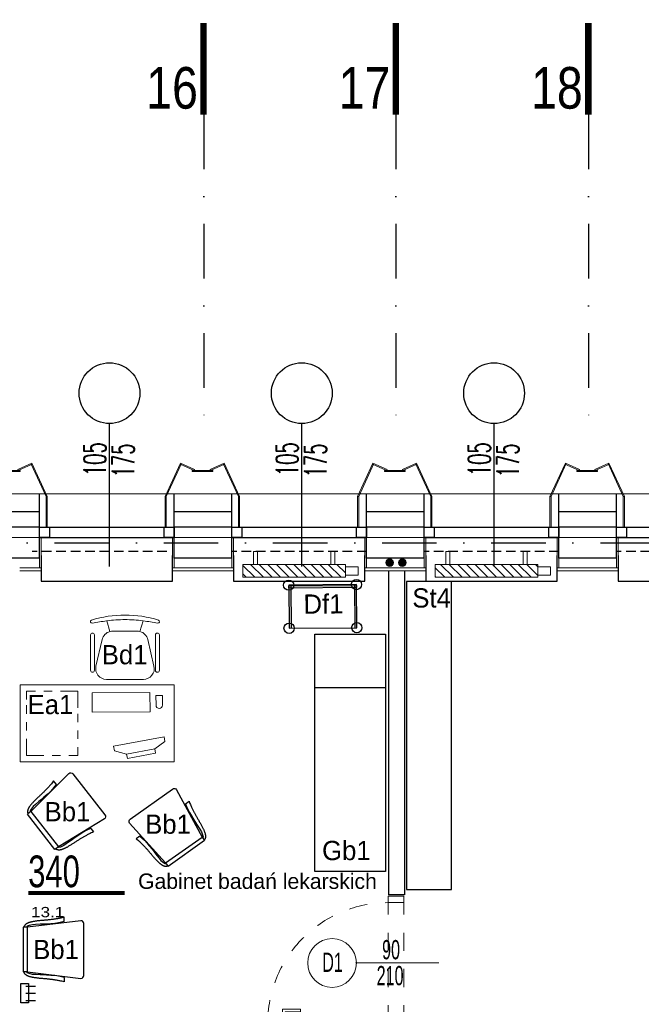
# Model space of a CAD drawing. Header units: millimetres. Extents: x 14495 to 271441, y -21035 to 2232.
# Tile 69 of 227: x 84906 to 85391, y -5658 to -4891. Entities that reach past the tile are written whole.
import ezdxf
from ezdxf.enums import TextEntityAlignment as Align

# ---------------------------------------------------------------- set-up
doc = ezdxf.new("R2010")
doc.units = ezdxf.units.MM
for name, pattern in [('DASHDOT', [1, 0.5, -0.25, 0, -0.25]), ('DASHED', [28.222222, 14.111111, -14.111111]), ('HIDDENX2', [0.75, 0.5, -0.25])]:
    doc.linetypes.add(name, pattern=pattern)
for name, color, linetype in [('-- TECH  SYMBOLE', 1, 'Continuous'), ('-- TECH SYMBOLE NOWE', 1, 'Continuous'), ('-- TECH WYPOSAŻENIE', 2, 'Continuous'), ('_1_cienkie', 251, 'Continuous'), ('_A_widok', 1, 'Continuous'), ('a-bloki-drzwi', 52, 'Continuous'), ('a-cienka', 8, 'Continuous'), ('A-POW-NR', 1, 'Continuous'), ('A_bloki-drzwi', 1, 'Continuous'), ('A_BLOKI_KÓŁKO', 1, 'Continuous'), ('A_BLOKI_OPIS', 1, 'Continuous'), ('a_cienka', 8, 'Continuous'), ('A_grzejniki', 34, 'Continuous'), ('A_L przerywana', 251, 'HIDDENX2'), ('A_Lwidok', 1, 'Continuous'), ('A_okładzina HPL', 37, 'Continuous'), ('A_OSIE', 252, 'DASHDOT'), ('A_PROJEKTOWANE', 3, 'Continuous'), ('A_SC_DZIAlOWE', 4, 'Continuous'), ('TECH Meble', 1, 'Continuous'), ('TECH Sprzęt', 1, 'Continuous')]:
    doc.layers.add(name, color=color, linetype=linetype)
for name, color, linetype, lineweight in [('0-c.o.-grzejniki', 34, 'Continuous', 9), ('A_L_CIENKA', 251, 'Continuous', 5), ('A_obudowy G-K', 31, 'Continuous', 0), ('A_Stolarka_drzwi', 1, 'Continuous', 9), ('M_drzwi', 1, 'Continuous', 5), ('SAN_Przewody powrotne CO na rzucie', 180, 'Continuous', 40), ('SAN_Przewody zasilające CO na rzucie', 20, 'Continuous', 40), ('TECH Wyp-meble', 1, 'Continuous', 15)]:
    doc.layers.add(name, color=color, linetype=linetype, lineweight=lineweight)
doc.layers.add('A-POW', color=2, linetype='Continuous', plot=False)
doc.styles.add('arial-tab', font='arial.ttf')
doc.styles.add('ARIAL1_2', font='arial.ttf', dxfattribs={"width": 1.2})
doc.styles.add('arialce', font='ARIALN.TTF')
doc.styles.add('cent', font='swissel.ttf')
doc.styles.add('cg', font='GOTHIC.TTF')
doc.styles.add('ROMANS', font='romans', dxfattribs={"width": 0.6})
doc.styles.add('switz721ltexbt', font='swissel.ttf')

# ---------------------------------------------------------------- blocks, each defined once
blk = doc.blocks.new('BIUR_LEK_75-120_monit')
at = {"color": 252, "lineweight": 18}
for p, q in [((72.81, 12.19), (112.13, 19.54)), ((112.82, 15.88), (104.9, 10.13)), ((112.13, 19.54), (112.82, 15.88)), ((73.5, 8.53), (72.81, 12.19)), ((82.95, 6.03), (73.5, 8.53)), ((104.9, 10.13), (82.95, 6.03)), ((82.95, 6.03), (104.9, 10.13)), ((104.9, 10.13), (105.53, 6.76)), ((83.59, 2.65), (82.95, 6.03)), ((105.53, 6.76), (83.59, 2.65))]:
    blk.add_line(p, q, dxfattribs=at)
at = {"color": 2, "linetype": 'Continuous'}
blk.add_lwpolyline([(0, 0), (120, 0), (120, 60), (0, 60)], close=True, dxfattribs=at)
at = {"color": 1, "linetype": 'Continuous', "lineweight": 13, "ltscale": 5}
for points in [[(12, 55), (5, 55), (5, 48.5)], [(25, 55), (18.5, 55)], [(45, 42), (45, 55), (31.5, 55)], [(45, 44), (45, 50.5)], [(5, 44), (5, 37.5)], [(5, 31), (5, 24.5)], [(45, 31), (45, 37.5)], [(45, 18), (45, 24.5)], [(5, 18), (5, 5), (18.5, 5)], [(38, 5), (45, 5), (45, 11.5)], [(25, 5), (31.5, 5)]]:
    blk.add_lwpolyline(points, dxfattribs=at)
at = {"color": 252, "lineweight": 18}
blk.add_lwpolyline([(56.1, 53.72), (101.1, 53.93), (101.17, 38.93), (56.17, 38.72)], close=True, dxfattribs=at)
blk.add_lwpolyline([(110.83, 51.65), (105.83, 51.63), (105.86, 44.13, 0.414214), (108.37, 41.64), (108.37, 41.64, 0.414214), (110.86, 44.16)], format="xyb", close=True, dxfattribs=at)
blk = doc.blocks.new('FOTEL do BIURKA')
at = {"color": 2}
for p, q in [((-14.27, 8.03), (-11.71, -0.26)), ((14.27, 8.03), (11.71, -0.26)), ((0, 0), (-9.66, 0)), ((0, 0), (9.66, 0)), ((-17.78, -6.45), (-22.62, -27.28)), ((17.78, -6.45), (22.62, -27.28)), ((-14.51, -37.5), (0, -37.5)), ((14.51, -37.5), (0, -37.5))]:
    blk.add_line(p, q, dxfattribs=at)
at = {"color": 2, "ltscale": 0.7}
for p, q in [((-26.79, -2.94), (-26.79, -30.47)), ((-23.79, -2.94), (-23.79, -30.47)), ((23.79, -2.94), (23.79, -30.47)), ((26.79, -2.94), (26.79, -30.47))]:
    blk.add_line(p, q, dxfattribs=at)
at = {"color": 2}
for centre, radius, start, end in [((-25.71, 7.51), 1.21, 108.30821, 283.36846), ((-1.1, -70.52), 83.02, 89.23757, 107.51139), ((3.38, -145.12), 154.17, 96.57577, 100.77002), ((0, -91.36), 100.41, 90, 98.0662), ((1.1, -70.52), 83.02, 72.48861, 90.76243), ((0, -91.36), 100.41, 81.9338, 90), ((-3.38, -145.12), 154.17, 79.22998, 83.42423), ((25.71, 7.51), 1.21, 256.63154, 71.69179), ((-9.66, -8.33), 8.33, 90, 103.30317), ((9.66, -8.33), 8.33, 76.69683, 90), ((-9.66, -8.33), 8.33, 104.2415, 166.90676), ((9.66, -8.33), 8.33, 13.09324, 75.7585), ((-14.51, -29.17), 8.33, 166.90676, 270), ((14.51, -29.17), 8.33, 270, 13.09324)]:
    blk.add_arc(centre, radius, start, end, dxfattribs=at)
at = {"color": 2, "ltscale": 0.7}
for centre, start, end in [((-25.29, -2.94), 360, 180), ((-25.29, -2.94), 360, 180), ((25.29, -2.94), 0, 180), ((25.29, -2.94), 0, 180), ((-25.29, -30.47), 180, 360), ((25.29, -30.47), 180, 0)]:
    blk.add_arc(centre, 1.5, start, end, dxfattribs=at)
blk = doc.blocks.new('wózek pod aparat.')
at = {"layer": '-- TECH WYPOSAŻENIE', "color": 1}
for p, q in [((-24.8, 0), (-24.8, 33.6)), ((24.8, 0), (24.8, 33.6))]:
    blk.add_line(p, q, dxfattribs=at)
for points in [[(-26.4, 33.6), (-26.4, 0), (26.4, 0), (26.4, 33.6)], [(-26.4, 0.62), (-26.4, 2.22), (26.4, 2.22), (26.4, 0.62)]]:
    blk.add_lwpolyline(points, close=True, dxfattribs=at)
for centre in [(-26.4, 33.6), (26.4, 33.6), (-26.4, 0), (26.4, 0)]:
    blk.add_circle(centre, 4, dxfattribs=at)
blk = doc.blocks.new('wieszak krótki')
at = {"color": 2, "linetype": 'Continuous'}
for p, q in [((-1.58, 19.5), (-9.16, 19.5)), ((-1.58, 14), (-9.16, 14)), ((-1.58, 8.5), (-9.16, 8.5))]:
    blk.add_line(p, q, dxfattribs=at)
blk.add_lwpolyline([(-3.68, 6.5), (-3.68, 21.5), (2.21, 21.5), (2.21, 6.5)], close=True, dxfattribs=at)
blk = doc.blocks.new('krzesło')
at = {"color": 2, "ltscale": 0.1}
for p, q in [((3392.04, -4348.28), (3397.14, -4389.9)), ((3434.79, -4346.03), (3394.29, -4346.03)), ((3431.95, -4389.9), (3437.04, -4348.28)), ((3392.77, -4361.22), (3389.26, -4361.22)), ((3436.3, -4361.22), (3439.81, -4361.22)), ((3431.94, -4389.9), (3397.13, -4389.9)), ((3397.13, -4389.9), (3397.13, -4393.28)), ((3397.13, -4393.28), (3431.94, -4393.28)), ((3431.94, -4389.9), (3431.94, -4393.28))]:
    blk.add_line(p, q, dxfattribs=at)
for points in [[(3389.26, -4361.22), (3389.54, -4362.19), (3389.78, -4363.08), (3389.98, -4363.91), (3390.15, -4364.67), (3390.28, -4365.37), (3390.4, -4366.04), (3390.5, -4366.66), (3390.6, -4367.26), (3390.69, -4367.84), (3390.78, -4368.4), (3390.86, -4368.95), (3390.95, -4369.49), (3391.03, -4370.02), (3391.1, -4370.55), (3391.18, -4371.08), (3391.25, -4371.61), (3391.31, -4372.14), (3391.37, -4372.68), (3391.43, -4373.22), (3391.49, -4373.78), (3391.54, -4374.34), (3391.59, -4374.91), (3391.64, -4375.49), (3391.69, -4376.09), (3391.74, -4376.69), (3391.79, -4377.31), (3391.85, -4377.94), (3391.9, -4378.57), (3391.96, -4379.2), (3392.01, -4379.83), (3392.07, -4380.46), (3392.14, -4381.08), (3392.21, -4381.69), (3392.28, -4382.3), (3392.36, -4382.89), (3392.44, -4383.46), (3392.52, -4384.01), (3392.6, -4384.54), (3392.68, -4385.05), (3392.77, -4385.53), (3392.85, -4385.99), (3392.93, -4386.42), (3393.02, -4386.82), (3393.11, -4387.2), (3393.2, -4387.56), (3393.29, -4387.91), (3393.38, -4388.24), (3393.48, -4388.55), (3393.58, -4388.85), (3393.69, -4389.15), (3393.8, -4389.43), (3393.92, -4389.7), (3394.04, -4389.96), (3394.17, -4390.21), (3394.3, -4390.44), (3394.44, -4390.67), (3394.59, -4390.89), (3394.74, -4391.09), (3394.89, -4391.28), (3395.05, -4391.46), (3395.21, -4391.63), (3395.37, -4391.78), (3395.53, -4391.92), (3395.69, -4392.04), (3395.85, -4392.15), (3396.01, -4392.24), (3396.17, -4392.33), (3396.34, -4392.41), (3396.52, -4392.48), (3396.71, -4392.56), (3396.91, -4392.63), (3397.13, -4392.72)], [(3392.77, -4361.22), (3393.3, -4363.36), (3393.84, -4365.76), (3394.24, -4368.59), (3394.38, -4371.7), (3394.64, -4375.1), (3394.78, -4377.64), (3394.78, -4380.04), (3395.05, -4383.72), (3395.18, -4386.12), (3395.85, -4388.67), (3396.39, -4390.08), (3397.13, -4390.47)], [(3436.3, -4361.22), (3435.77, -4363.36), (3435.23, -4365.76), (3434.83, -4368.59), (3434.69, -4371.7), (3434.43, -4375.1), (3434.29, -4377.64), (3434.29, -4380.04), (3434.02, -4383.72), (3433.89, -4386.12), (3433.22, -4388.67), (3432.68, -4390.08), (3431.94, -4390.47)], [(3439.81, -4361.22), (3439.53, -4362.19), (3439.29, -4363.08), (3439.09, -4363.91), (3438.92, -4364.67), (3438.79, -4365.37), (3438.67, -4366.04), (3438.57, -4366.66), (3438.47, -4367.26), (3438.38, -4367.84), (3438.29, -4368.4), (3438.21, -4368.95), (3438.12, -4369.49), (3438.04, -4370.02), (3437.97, -4370.55), (3437.89, -4371.08), (3437.82, -4371.61), (3437.76, -4372.14), (3437.7, -4372.68), (3437.64, -4373.22), (3437.58, -4373.78), (3437.53, -4374.34), (3437.48, -4374.91), (3437.43, -4375.49), (3437.38, -4376.09), (3437.33, -4376.69), (3437.27, -4377.31), (3437.22, -4377.94), (3437.17, -4378.57), (3437.11, -4379.2), (3437.06, -4379.83), (3436.99, -4380.46), (3436.93, -4381.08), (3436.86, -4381.69), (3436.79, -4382.3), (3436.71, -4382.89), (3436.63, -4383.46), (3436.55, -4384.01), (3436.47, -4384.54), (3436.39, -4385.05), (3436.3, -4385.53), (3436.22, -4385.99), (3436.14, -4386.42), (3436.05, -4386.82), (3435.96, -4387.2), (3435.87, -4387.56), (3435.78, -4387.91), (3435.69, -4388.24), (3435.59, -4388.55), (3435.49, -4388.85), (3435.38, -4389.15), (3435.27, -4389.43), (3435.15, -4389.7), (3435.03, -4389.96), (3434.9, -4390.21), (3434.77, -4390.44), (3434.63, -4390.67), (3434.48, -4390.89), (3434.33, -4391.09), (3434.18, -4391.28), (3434.02, -4391.46), (3433.86, -4391.63), (3433.7, -4391.78), (3433.54, -4391.92), (3433.38, -4392.04), (3433.22, -4392.15), (3433.06, -4392.24), (3432.9, -4392.33), (3432.73, -4392.41), (3432.55, -4392.48), (3432.36, -4392.56), (3432.16, -4392.63), (3431.94, -4392.72)]]:
    blk.add_lwpolyline(points, dxfattribs=at)
for centre, start, end in [((3394.29, -4348.28), 90, 180), ((3434.79, -4348.28), 0, 90)]:
    blk.add_arc(centre, 2.25, start, end, dxfattribs=at)
blk = doc.blocks.new('krzesełko')
at = {"layer": 'TECH Meble'}
blk.add_blockref('krzesło', (-3414.54, 4393.28), dxfattribs=at)
blk = doc.blocks.new('POW')
at = {"const_width": 5}
blk.add_lwpolyline([(125.3, 0), (0, 0)], dxfattribs=at)
at = {"style": 'switz721ltexbt'}
blk.add_attdef('001', (-1.8, 12.3), '', height=41.2, dxfattribs=at)
blk = doc.blocks.new('OSS1')
at = {"linetype": 'Continuous', "const_width": 5}
blk.add_lwpolyline([(0, 0), (0, -71.57)], dxfattribs=at)
at = {"style": 'cent'}
blk.add_attdef('01', text='', height=32.4, dxfattribs=at).set_placement((-4.39, -34.41), align=Align.RIGHT)
blk = doc.blocks.new('fghsdx')
at = {"lineweight": 0}
for p, q in [((-37.08, -19.4), (-25.08, 6.6)), ((-36.19, -19.4), (-24.35, 6.26)), ((-14.42, 0.8), (-25.41, 5.87)), ((-14.08, 1.53), (-25.08, 6.6)), ((-16.15, 0.8), (0, 0.8)), ((-16.15, 0.8), (-16.15, 0)), ((-16.15, 0), (0, 0)), ((-14.42, 0.8), (-14.08, 1.53)), ((-2.07, 1.53), (8.92, 6.6)), ((-1.73, 0.8), (-2.07, 1.53)), ((-1.73, 0.8), (9.26, 5.87)), ((0, 0.8), (0, 0)), ((20.04, -19.4), (8.2, 6.26)), ((20.92, -19.4), (8.92, 6.6)), ((-37.08, -19.4), (-36.19, -19.4)), ((20.92, -19.4), (20.04, -19.4))]:
    blk.add_line(p, q, dxfattribs=at)
blk = doc.blocks.new('DRZWI Z OSCIEZNICA NIEOKALAJACA 90')
at = {"linetype": 'DASHED'}
for p, q in [((-12, 5), (-12, 99)), ((0, 5), (0, 99))]:
    blk.add_line(p, q, dxfattribs=at)
at = {"ltscale": 0.05}
blk.add_line((-39.5, 52), (25.59, 52), dxfattribs=at)
for points in [[(-12, 99), (-12, 104), (0, 104), (0, 99)], [(93.91, 9.01), (1.43, 9.01), (1.43, 6.01), (93.91, 6.01)], [(-12, 0), (-12, 5), (0, 5), (0, 0)]]:
    blk.add_lwpolyline(points, close=True)
for points in [[(82.48, 9.01), (82.48, 16.01), (68.48, 16.01), (68.48, 14.01), (80.48, 14.01), (80.48, 9.01)], [(82.48, 6.01), (82.48, -0.99), (68.48, -0.99), (68.48, 1.01), (80.48, 1.01), (80.48, 6.01)]]:
    blk.add_lwpolyline(points)
at = {"linetype": 'DASHED'}
blk.add_arc((0, 5), 94, 2.44751, 90, dxfattribs=at)
blk = doc.blocks.new('SSCVCFDSS')
blk.add_line((0, 50.02), (0, 0))
blk.add_circle((0, -19), 19)
at = {"style": 'ROMANS', "text_generation_flag": 4, "width": 0.6}
blk.add_attdef('FD1-8', text='', height=13, rotation=270, dxfattribs=at).set_placement((6.15, 55.19), align=Align.RIGHT)
for tag, p in [('90', (-8.71, 25.47)), ('200', (8.16, 25.47))]:
    blk.add_attdef(tag, text='', height=13, rotation=270, dxfattribs=at).set_placement(p, align=Align.MIDDLE)
blk.add_attdef('AL6C', text='', height=13, dxfattribs=at).set_placement((-0.56, -18.64), align=Align.MIDDLE)
blk = doc.blocks.new('mjkk')
at = {"layer": '0-c.o.-grzejniki'}
h = blk.add_hatch(dxfattribs=at)
h.set_pattern_fill('ANSI31', color=256, scale=1.5, angle=-90.01613, style=0)
h.set_pattern_definition([(-135.016127, (-172292.014, 132455.0023), (-3.36664804, 3.36854379), [])])
h.paths.add_polyline_path([(-9.98, -80), (-0.01, -80), (0, 0), (-9.98, 0)])
blk.add_lwpolyline([(-9.98, -80), (-9.98, 0), (0, 0), (-0.01, -80)], close=True, dxfattribs=at)
at = {"layer": '0-c.o.-grzejniki', "ltscale": 2}
for points in [[(10.03, -11.37), (10.03, -8.26), (0.02, -8.26), (0.02, -11.37)], [(10.03, -68.63), (10.03, -71.74), (0.02, -71.74), (0.02, -68.63)], [(-1.75, -80), (-1.75, -90), (-8.23, -90), (-8.23, -80)]]:
    blk.add_lwpolyline(points, close=True, dxfattribs=at)
blk = doc.blocks.new('HJTS')
at = {"color": 8}
blk.add_line((0, 0), (0, 111.34), dxfattribs=at)
at = {"layer": 'A_BLOKI_KÓŁKO', "ltscale": 0.04}
blk.add_circle((0, 135.04), 23.7, dxfattribs=at)
at = {"layer": 'A_BLOKI_OPIS', "style": 'ROMANS'}
for tag, height, width, p in [('O', 20.59, 0.5, (-0.05, 135.67)), ('100', 17.16, 0.6, (-11.49, 86.54)), ('200', 17.16, 0.6, (10.76, 86.54))]:
    blk.add_attdef(tag, text='', height=height, rotation=90, dxfattribs=dict(at, width=width)).set_placement(p, align=Align.MIDDLE)

msp = doc.modelspace()

# ---------------------------------------------------------------- hatches: boundary and pattern name
at = {"layer": 'SAN_Przewody powrotne CO na rzucie', "lineweight": 13}
msp.add_hatch(color=256, dxfattribs=at).paths.add_polyline_path([(85191.85, -5314.03, 1), (85197.85, -5314.03, 1)])
at = {"layer": 'SAN_Przewody zasilające CO na rzucie', "lineweight": 13}
msp.add_hatch(color=256, dxfattribs=at).paths.add_polyline_path([(85201.85, -5314.03, 1), (85207.85, -5314.03, 1)])

# ---------------------------------------------------------------- linework, layer by layer
at = {"layer": '_1_cienkie'}
for p, q in [((84921.93, -5274.37), (84921.93, -5260.37)), ((85026.93, -5274.37), (85026.93, -5260.37)), ((85071.93, -5274.37), (85071.93, -5260.37)), ((85176.86, -5274.37), (85176.86, -5260.37)), ((85221.86, -5274.37), (85221.86, -5260.37)), ((85326.79, -5274.37), (85326.79, -5260.37)), ((85371.79, -5274.37), (85371.79, -5260.37))]:
    msp.add_line(p, q, dxfattribs=at)
at = {"layer": '_A_widok'}
for p, q in [((84921.93, -5294.37), (85026.93, -5294.37)), ((85071.86, -5294.37), (85176.86, -5294.37)), ((85221.79, -5294.37), (85326.79, -5294.37)), ((85371.72, -5294.37), (85476.72, -5294.37))]:
    msp.add_line(p, q, dxfattribs=at)
at = {"layer": 'a-cienka'}
for points in [[(84921.93, -5286.37), (84876.93, -5286.37)], [(85071.86, -5286.37), (85026.86, -5286.37)], [(85221.86, -5286.37), (85176.86, -5286.37)], [(85371.79, -5286.37), (85326.79, -5286.37)]]:
    msp.add_lwpolyline(points, dxfattribs=at)
at = {"layer": 'A_bloki-drzwi'}
for p, q in [((84921.93, -5286.37), (85026.93, -5286.37)), ((85071.86, -5286.37), (85176.86, -5286.37)), ((85221.79, -5286.37), (85326.79, -5286.37)), ((85371.72, -5286.37), (85476.72, -5286.37)), ((84921.93, -5294.37), (85026.93, -5294.37)), ((85071.86, -5294.37), (85176.86, -5294.37)), ((85221.79, -5294.37), (85326.79, -5294.37)), ((85371.72, -5294.37), (85476.72, -5294.37))]:
    msp.add_line(p, q, dxfattribs=at)
for points in [[(84921.93, -5286.37), (84929.8, -5286.37), (84929.8, -5294.37), (84921.93, -5294.37)], [(85019.07, -5286.37), (85026.93, -5286.37), (85026.93, -5294.37), (85019.07, -5294.37)], [(85071.86, -5286.37), (85079.73, -5286.37), (85079.73, -5294.37), (85071.86, -5294.37)], [(85168.99, -5286.37), (85176.86, -5286.37), (85176.86, -5294.37), (85168.99, -5294.37)], [(85221.79, -5286.37), (85229.66, -5286.37), (85229.66, -5294.37), (85221.79, -5294.37)], [(85318.92, -5286.37), (85326.79, -5286.37), (85326.79, -5294.37), (85318.92, -5294.37)], [(85371.72, -5286.37), (85379.59, -5286.37), (85379.59, -5294.37), (85371.72, -5294.37)]]:
    msp.add_lwpolyline(points, close=True, dxfattribs=at)
at = {"layer": 'a_cienka', "linetype": 'Continuous', "lineweight": 13}
msp.add_line((86526.65, -5294.37), (82739.33, -5294.37), dxfattribs=at)
at = {"layer": 'A_L przerywana', "ltscale": 15}
for p, q in [((85021.25, -5305.37), (84916.25, -5305.37)), ((85176.93, -5305.37), (85071.93, -5305.37)), ((85326.86, -5305.37), (85221.86, -5305.37)), ((85476.72, -5305.37), (85371.72, -5305.37))]:
    msp.add_line(p, q, dxfattribs=at)
at = {"layer": 'A_L_CIENKA'}
for p, q in [((82411.29, -5260.37), (86596.29, -5260.37)), ((84921.93, -5260.37), (85026.93, -5260.37)), ((85071.86, -5260.37), (85176.86, -5260.37)), ((85221.79, -5260.37), (85326.79, -5260.37)), ((85371.72, -5260.37), (85476.72, -5260.37))]:
    msp.add_line(p, q, dxfattribs=at)
at = {"layer": 'A_Lwidok'}
for points in [[(84923.15, -5308.37), (84923.15, -5328.37), (85025.65, -5328.37), (85025.65, -5308.37)], [(85073.1, -5308.37), (85073.1, -5328.37), (85175.6, -5328.37), (85175.6, -5308.37)], [(85223.03, -5308.37), (85223.03, -5328.37), (85325.53, -5328.37), (85325.53, -5308.37)], [(85373.03, -5308.37), (85373.03, -5328.37), (85475.53, -5328.37), (85475.53, -5308.37)]]:
    msp.add_lwpolyline(points, dxfattribs=at)
at = {"layer": 'A_obudowy G-K', "linetype": 'Continuous', "lineweight": 5}
for p, q in [((84923.17, -5320.37), (84923.13, -5294.37)), ((84921.91, -5317.87), (84921.9, -5310.37)), ((85026.92, -5317.87), (85026.93, -5310.37)), ((85071.91, -5317.87), (85071.9, -5310.37)), ((85176.85, -5317.87), (85176.86, -5310.37)), ((85221.84, -5317.87), (85221.83, -5310.37)), ((85326.78, -5317.87), (85326.79, -5310.37)), ((85371.77, -5317.87), (85371.76, -5310.37))]:
    msp.add_line(p, q, dxfattribs=at)
at = {"layer": 'A_obudowy G-K', "lineweight": 5}
for p, q in [((85025.67, -5320.37), (85025.67, -5294.37)), ((85073.17, -5320.37), (85073.17, -5294.37)), ((85175.6, -5320.37), (85175.6, -5294.37)), ((85223.1, -5320.37), (85223.1, -5294.37)), ((85325.53, -5320.37), (85325.53, -5294.37)), ((85373.03, -5320.37), (85373.03, -5294.37))]:
    msp.add_line(p, q, dxfattribs=at)
for points in [[(84923.16, -5317.87), (84906.44, -5317.87)], [(84923.17, -5320.37), (84906.44, -5320.37)], [(85073.16, -5317.87), (85025.67, -5317.87)], [(85073.17, -5320.37), (85025.67, -5320.37)], [(85193.87, -5317.87), (85175.6, -5317.87)], [(85193.87, -5320.37), (85175.6, -5320.37)], [(85223.09, -5317.87), (85193.87, -5317.87)], [(85223.1, -5320.37), (85193.87, -5320.37)], [(85373.02, -5317.87), (85325.53, -5317.87)], [(85373.03, -5320.37), (85325.53, -5320.37)]]:
    msp.add_lwpolyline(points, dxfattribs=at)
at = {"layer": 'A_okładzina HPL', "lineweight": 0}
for p, q in [((84926.98, -5262.37), (84926.98, -5286.37)), ((84927.86, -5262.37), (84927.86, -5286.37)), ((85019.86, -5262.37), (85019.86, -5286.37)), ((85020.74, -5262.37), (85020.74, -5286.37)), ((85076.98, -5262.37), (85076.98, -5286.37)), ((85077.86, -5262.37), (85077.86, -5286.37)), ((85169.86, -5262.37), (85169.86, -5286.37)), ((85170.74, -5262.37), (85170.74, -5286.37)), ((85226.98, -5262.37), (85226.98, -5286.37)), ((85227.86, -5262.37), (85227.86, -5286.37)), ((85319.86, -5262.37), (85319.86, -5286.37)), ((85320.74, -5262.37), (85320.74, -5286.37)), ((85376.98, -5262.37), (85376.98, -5286.37)), ((85377.86, -5262.37), (85377.86, -5286.37))]:
    msp.add_line(p, q, dxfattribs=at)
at = {"layer": 'A_OSIE', "ltscale": 85}
for p, q in [((85050.13, -4964.93), (85050.13, -5206.75)), ((85199.79, -4964.93), (85199.79, -5206.75)), ((85349.79, -4964.93), (85349.79, -5206.75)), ((82295.57, -5298.37), (86562.29, -5298.37))]:
    msp.add_line(p, q, dxfattribs=at)
at = {"layer": 'A_PROJEKTOWANE'}
for p, q in [((84921.86, -5310.37), (84921.86, -5272.37)), ((85026.93, -5310.37), (85026.93, -5272.37)), ((85026.93, -5310.37), (85026.93, -5272.37)), ((85071.86, -5310.37), (85071.86, -5272.37)), ((85176.86, -5310.37), (85176.86, -5272.37)), ((85176.86, -5310.37), (85176.86, -5272.37)), ((85221.79, -5310.37), (85221.79, -5272.37)), ((85326.79, -5310.37), (85326.79, -5272.37)), ((85326.79, -5310.37), (85326.79, -5272.37)), ((85371.72, -5310.37), (85371.72, -5272.37))]:
    msp.add_line(p, q, dxfattribs=at)
for points in [[(84921.93, -5274.37), (84876.93, -5274.37)], [(84921.93, -5274.37), (84876.93, -5274.37)], [(84921.93, -5274.37), (84876.93, -5274.37)], [(85071.93, -5274.37), (85026.93, -5274.37)], [(85071.93, -5274.37), (85026.93, -5274.37)], [(85071.93, -5274.37), (85026.93, -5274.37)], [(85221.86, -5274.37), (85176.86, -5274.37)], [(85221.86, -5274.37), (85176.86, -5274.37)], [(85221.86, -5274.37), (85176.86, -5274.37)], [(85371.79, -5274.37), (85326.79, -5274.37)], [(85371.79, -5274.37), (85326.79, -5274.37)], [(85371.79, -5274.37), (85326.79, -5274.37)], [(84921.93, -5310.37), (84876.93, -5310.37)], [(85071.93, -5310.37), (85026.93, -5310.37)], [(85221.86, -5310.37), (85176.86, -5310.37)], [(85371.79, -5310.37), (85326.79, -5310.37)]]:
    msp.add_lwpolyline(points, dxfattribs=at)
at = {"layer": 'A_SC_DZIAlOWE'}
for p, q in [((85193.87, -5320.37), (85193.87, -5572.87)), ((85206.37, -5320.37), (85206.37, -5572.87)), ((85206.37, -5572.87), (85193.87, -5572.87))]:
    msp.add_line(p, q, dxfattribs=at)
at = {"layer": 'SAN_Przewody powrotne CO na rzucie', "lineweight": 13}
msp.add_circle((85194.85, -5314.03), 3, dxfattribs=at)
at = {"layer": 'SAN_Przewody zasilające CO na rzucie', "lineweight": 13}
msp.add_circle((85204.85, -5314.03), 3, dxfattribs=at)
at = {"layer": 'TECH Wyp-meble', "color": 1, "lineweight": -3}
msp.add_line((85136.53, -5411.18), (85191.53, -5411.18), dxfattribs=at)
at = {"layer": 'TECH Wyp-meble', "color": 2, "lineweight": -3}
for points in [[(85208.01, -5568.68), (85243.01, -5568.68), (85243.01, -5328.68), (85208.01, -5328.68)], [(85191.53, -5369.66), (85191.53, -5554.66), (85136.53, -5554.66), (85136.53, -5369.66)]]:
    msp.add_lwpolyline(points, close=True, dxfattribs=at)

# ---------------------------------------------------------------- block references
at = {"layer": 'a-bloki-drzwi'}
ref = msp.add_blockref('HJTS', (84976.44, -5316.93), dxfattribs=at)
ref.add_attrib('100', '105', dxfattribs={"layer": 'A_BLOKI_OPIS', "extrusion": (0, 0, -1), "height": 17.16, "rotation": 90, "style": 'ROMANS', "text_generation_flag": 4, "width": 0.6}).set_placement((-84964.94, -5233.33), align=Align.MIDDLE)
ref.add_attrib('200', '175', dxfattribs={"layer": 'A_BLOKI_OPIS', "extrusion": (0, 0, -1), "height": 17.16, "rotation": 90, "style": 'ROMANS', "text_generation_flag": 4, "width": 0.6}).set_placement((-84987.2, -5234.31), align=Align.MIDDLE)
ref = msp.add_blockref('HJTS', (85126.37, -5316.93), dxfattribs=at)
ref.add_attrib('100', '105', dxfattribs={"layer": 'A_BLOKI_OPIS', "extrusion": (0, 0, -1), "height": 17.16, "rotation": 90, "style": 'ROMANS', "text_generation_flag": 4, "width": 0.6}).set_placement((-85114.87, -5233.33), align=Align.MIDDLE)
ref.add_attrib('200', '175', dxfattribs={"layer": 'A_BLOKI_OPIS', "extrusion": (0, 0, -1), "height": 17.16, "rotation": 90, "style": 'ROMANS', "text_generation_flag": 4, "width": 0.6}).set_placement((-85137.13, -5234.31), align=Align.MIDDLE)
ref = msp.add_blockref('HJTS', (85276.29, -5316.93), dxfattribs=at)
ref.add_attrib('100', '105', dxfattribs={"layer": 'A_BLOKI_OPIS', "extrusion": (0, 0, -1), "height": 17.16, "rotation": 90, "style": 'ROMANS', "text_generation_flag": 4, "width": 0.6}).set_placement((-85264.8, -5233.33), align=Align.MIDDLE)
ref.add_attrib('200', '175', dxfattribs={"layer": 'A_BLOKI_OPIS', "extrusion": (0, 0, -1), "height": 17.16, "rotation": 90, "style": 'ROMANS', "text_generation_flag": 4, "width": 0.6}).set_placement((-85287.06, -5234.31), align=Align.MIDDLE)
at = {"layer": 'A-POW-NR'}
ref = msp.add_blockref('POW', (84613.25, -5567.85), dxfattribs=dict(at, xscale=0.6, yscale=0.6, zscale=0.6))
ref.add_attrib('88,88', '13.1', dxfattribs={"layer": 'A-POW', "height": 8, "style": 'ARIAL1_2', "width": 1.2}).set_placement((84641.47, -5586.71), align=Align.RIGHT)
ref.add_attrib('POKOJ', 'Gabinet badań lekarskich', (84698.93, -5564.64), dxfattribs={"layer": 'A-POW', "height": 12, "style": 'arialce', "width": 1.2})
ref.add_attrib('001', '339', (84613.25, -5563.34), dxfattribs={"layer": '0', "height": 24.71, "style": 'switz721ltexbt', "width": 0.7})
ref = msp.add_blockref('POW', (84913.07, -5571.35), dxfattribs=dict(at, xscale=0.6, yscale=0.6, zscale=0.6))
ref.add_attrib('88,88', '13.1', dxfattribs={"layer": 'A-POW', "height": 8, "style": 'ARIAL1_2', "width": 1.2}).set_placement((84941.29, -5590.2), align=Align.RIGHT)
ref.add_attrib('POKOJ', 'Gabinet badań lekarskich', (84998.74, -5568.14), dxfattribs={"layer": 'A-POW', "height": 12, "style": 'arialce', "width": 1.2})
ref.add_attrib('001', '340', (84913.07, -5566.84), dxfattribs={"layer": '0', "height": 24.71, "style": 'switz721ltexbt', "width": 0.7})
at = {"layer": 'A_grzejniki', "linetype": 'Continuous', "lineweight": 13, "rotation": 90}
for p in [(85080.4, -5315.37), (85230.4, -5315.37)]:
    msp.add_blockref('mjkk', p, dxfattribs=at)
at = {"layer": 'A_L_CIENKA', "linetype": 'Continuous', "lineweight": 13, "xscale": -1}
for p, rotation in [((84923.21, -5523.63), 308.0717710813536), ((85036.41, -5540.59), 35.27681568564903)]:
    msp.add_blockref('krzesełko', p, dxfattribs=dict(at, rotation=rotation))
at = {"layer": 'A_L_CIENKA', "linetype": 'Continuous', "lineweight": 13, "rotation": 270}
msp.add_blockref('krzesełko', (84909.19, -5615.4), dxfattribs=at)
msp.add_blockref('krzesełko', (84909.19, -5615.4), dxfattribs=at)
at = {"layer": 'A_okładzina HPL', "lineweight": 0}
for p in [(84906.94, -5242.97), (85056.94, -5242.97), (85206.94, -5242.97), (85356.94, -5242.97)]:
    msp.add_blockref('fghsdx', p, dxfattribs=at)
at = {"layer": 'A_OSIE'}
ref = msp.add_blockref('OSS1', (85049.79, -4893.36), dxfattribs=at)
ref.add_attrib('01', '16', dxfattribs={"layer": '0', "height": 32.4, "style": 'cent', "width": 0.8}).set_placement((85045.4, -4927.77), align=Align.TOP_RIGHT)
ref = msp.add_blockref('OSS1', (85199.79, -4893.36), dxfattribs=at)
ref.add_attrib('01', '17', dxfattribs={"layer": '0', "height": 32.4, "style": 'cent', "width": 0.8}).set_placement((85195.4, -4927.77), align=Align.TOP_RIGHT)
ref = msp.add_blockref('OSS1', (85349.79, -4893.36), dxfattribs=at)
ref.add_attrib('01', '18', dxfattribs={"layer": '0', "height": 32.4, "style": 'cent', "width": 0.8}).set_placement((85345.4, -4927.77), align=Align.TOP_RIGHT)
at = {"layer": 'A_Stolarka_drzwi', "xscale": -1}
msp.add_blockref('DRZWI Z OSCIEZNICA NIEOKALAJACA 90', (85193.82, -5677.87), dxfattribs=at)
at = {"layer": 'M_drzwi'}
ref = msp.add_blockref('SSCVCFDSS', (85169.01, -5625.87), dxfattribs=dict(at, rotation=270))
ref.add_attrib('90', '90', dxfattribs={"layer": '0', "height": 15, "style": 'cent', "width": 0.6}).set_placement((85195.98, -5615.49), align=Align.MIDDLE)
ref.add_attrib('200', '210', dxfattribs={"layer": '0', "height": 15, "style": 'cent', "width": 0.6}).set_placement((85195.23, -5635.71), align=Align.MIDDLE)
ref.add_attrib('AL6C', 'D1', dxfattribs={"layer": '0', "height": 15, "style": 'arial-tab', "width": 0.6}).set_placement((85150.37, -5625.32), align=Align.MIDDLE)
at = {"layer": 'TECH Sprzęt'}
for name, p, rotation in [('wózek pod aparat.', (85142.57, -5331.23), 180.5098072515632), ('wieszak krótki', (84909.61, -5635.48), 180.000038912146)]:
    msp.add_blockref(name, p, dxfattribs=dict(at, rotation=rotation))
at = {"layer": 'TECH Wyp-meble', "color": 1, "lineweight": -3, "xscale": -1, "rotation": 359.9999988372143}
msp.add_blockref('FOTEL do BIURKA', (84988.53, -5367.36), dxfattribs=at)
at = {"layer": 'TECH Wyp-meble', "color": 1, "lineweight": -3, "rotation": 359.9999988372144}
msp.add_blockref('BIUR_LEK_75-120_monit', (84906.88, -5469.11), dxfattribs=at)

# ---------------------------------------------------------------- texts
at = {"layer": '-- TECH  SYMBOLE', "color": 1, "style": 'cg'}
msp.add_text('Df1', height=15, rotation=0.50981, dxfattribs=at).set_placement((85127.72, -5353.77))
for s, p in [('Bd1', (84970.42, -5393.12)), ('Ea1', (84912.6, -5431.97)), ('Bb1', (84925.88, -5515.46)), ('Bb1', (85004.26, -5525.21)), ('Gb1', (85142.19, -5545.73)), ('Bb1', (84916.96, -5622.85))]:
    msp.add_text(s, height=15, dxfattribs=at).set_placement(p)
at = {"layer": '-- TECH SYMBOLE NOWE', "color": 1, "style": 'cg'}
msp.add_text('St4', height=15, dxfattribs=at).set_placement((85212.53, -5348.92))

doc.saveas('drawing.dxf')
